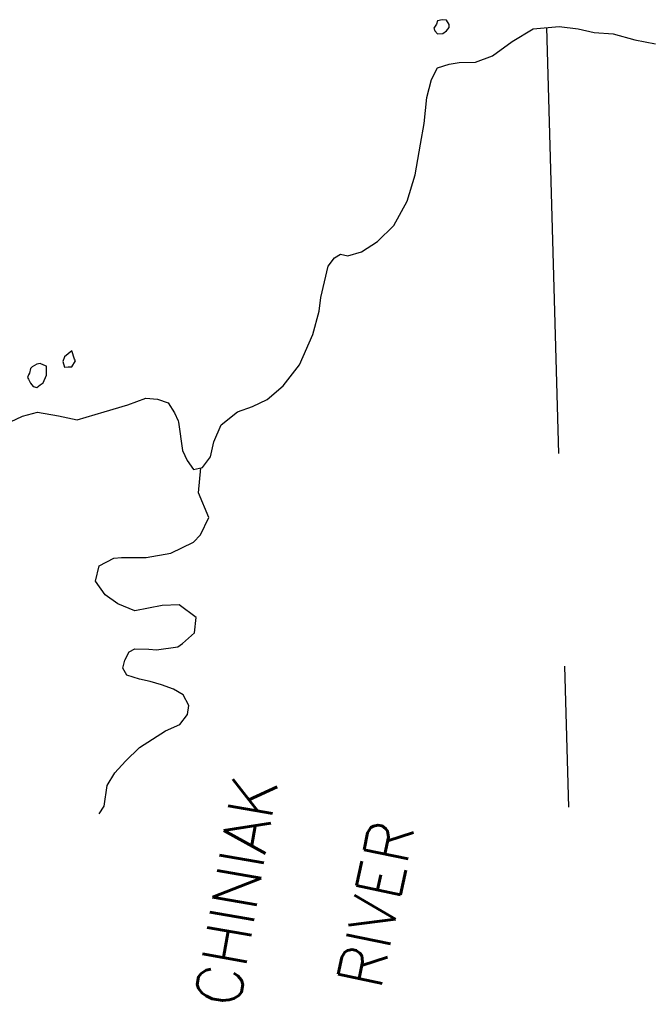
# Model space of a CAD drawing. Header units: feet. Extents: x 18803 to 104580, y -6601 to 116448.
# Tile 93 of 95: x 89446 to 93157, y 83977 to 89757. Entities that reach past the tile are written whole.
import ezdxf

# ---------------------------------------------------------------- set-up
doc = ezdxf.new("R2010")
doc.units = ezdxf.units.FT
doc.header["$LTSCALE"] = 100
doc.header["$MEASUREMENT"] = 0
doc.linetypes.add('DASHED', pattern=[0.75, 0.5, -0.25])
for name, color, linetype in [('ELRGOV-SECTION', 253, 'DASHED'), ('ETTS-STREAM AND ROAD NAMES', 3, 'Continuous'), ('SL-VICINITY MAP', 2, 'Continuous')]:
    doc.layers.add(name, color=color, linetype=linetype)
doc.styles.add('L2640', font='simplex.shx', dxfattribs={"height": 264})

msp = doc.modelspace()

# ---------------------------------------------------------------- linework, layer by layer
at = {"layer": 'ELRGOV-SECTION', "ltscale": 50}
msp.add_line((92541.5, 89710.3), (92669.4, 85134.7), dxfattribs=at)
at = {"layer": 'SL-VICINITY MAP'}
for points in [[(89323.8, 87364.5), (89461.5, 87428.8), (89551.4, 87453.1), (89673.1, 87431.9), (89784.2, 87407.2), (89942.5, 87455.5), (90080.3, 87496.9), (90186, 87534.5), (90254.6, 87528.9), (90318.2, 87506.9), (90355.2, 87448.4), (90376.6, 87402.7), (90378.3, 87394), (90402.3, 87227.9), (90429.2, 87169.2), (90466.4, 87117.2), (90519.2, 87127.8), (90566.7, 87190.9), (90587.3, 87279.8), (90630, 87378.8), (90724.8, 87455.7), (90814.4, 87486.5), (90899.1, 87527.1), (90994.6, 87607.2), (91089.6, 87730), (91168.6, 87908.4), (91205.2, 88046.7), (91215.9, 88125.6), (91257.7, 88310), (91294.5, 88359.7), (91331.5, 88379.9), (91373.9, 88370.7), (91453.1, 88394.8), (91548, 88455.3), (91643.5, 88548.5), (91722.8, 88690.8), (91769.6, 88845.7), (91801, 89026.6), (91822.4, 89148.3), (91837.8, 89299.5), (91864.2, 89404.8), (91901.3, 89474.3), (91969.7, 89495), (92028, 89505.7), (92123.2, 89507), (92223.5, 89544.6), (92340, 89628.3), (92461.5, 89702.3), (92614.5, 89717.6), (92726.1, 89702.8), (92821.1, 89681.3), (92932.4, 89673), (93059.2, 89638.8), (93181, 89614.3)], [(91927.2, 89756.9), (91900.6, 89749.9), (91895.4, 89730.1), (91879.5, 89706.9), (91885, 89690.6), (91900.9, 89674.4), (91932.5, 89674.9), (91953.5, 89691.6), (91969.7, 89711.5), (91969.4, 89727.9), (91953.5, 89754), (91927.2, 89756.9)], [(89751.7, 87813.6), (89709.6, 87776.9), (89698.9, 87750.5), (89709.6, 87717.9), (89730.9, 87718.2), (89751.8, 87718.5), (89773, 87754.9), (89767.6, 87764.7), (89751.7, 87813.6)], [(89545.7, 87735.2), (89519.3, 87718.4), (89508.8, 87708.4), (89503.4, 87682.1), (89498.2, 87672.1), (89492.5, 87655.7), (89498.2, 87645.9), (89508.8, 87623.1), (89524.6, 87603.6), (89545.7, 87597.4), (89566.7, 87614.1), (89583, 87624.2), (89604, 87670.4), (89603.7, 87693.4), (89603.7, 87722.9), (89588, 87729.2), (89566.6, 87738.8), (89545.7, 87735.2)], [(89913.6, 85095.1), (89942.2, 85140.8), (89959, 85260.7), (90004.6, 85335), (90066.8, 85405.2), (90149.7, 85483.6), (90303, 85582.6), (90385.8, 85619.7), (90431.4, 85677.5), (90439.8, 85731.2), (90406.8, 85793.4), (90349, 85826.6), (90278.7, 85851.5), (90212.6, 85872.3), (90150.5, 85884.9), (90076.1, 85909.8), (90051.4, 85951.2), (90063.9, 85996.7), (90088.8, 86046.3), (90121.9, 86062.8), (90204.7, 86062.6), (90250.2, 86058.4), (90374.3, 86074.7), (90403.3, 86095.3), (90473.7, 86157.2), (90482.2, 86248.2), (90383, 86322.8), (90283.8, 86318.9), (90122.4, 86286.1), (90023.2, 86327.7), (89948.9, 86381.6), (89891.1, 86460.3), (89912, 86551.3), (89998.9, 86596.6), (90044.4, 86600.7), (90189.2, 86600.4), (90334, 86624.9), (90466.5, 86690.8), (90508, 86732.1), (90557.8, 86835.4), (90496.1, 86980.3), (90510.2, 87126)]]:
    msp.add_lwpolyline(points, dxfattribs=at)

# ---------------------------------------------------------------- texts
at = {"layer": 'ETTS-STREAM AND ROAD NAMES', "style": 'L2640'}
for s, rotation, p in [('CHINIAK', 80.12666, (90731.4, 83948.5)), ('RIVER', 78.23946, (91565.9, 84055.1))]:
    msp.add_text(s, height=264, rotation=rotation, dxfattribs=at).set_placement(p)

doc.saveas('drawing.dxf')
